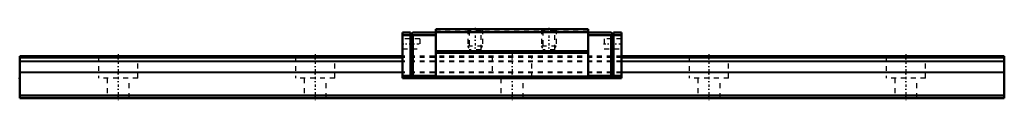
# Model space of a CAD drawing. Header units: millimetres. Extents: x -20 to 180, y 0 to 14.
import ezdxf

# ---------------------------------------------------------------- set-up
doc = ezdxf.new("R2010")
doc.units = ezdxf.units.MM
doc.linetypes.add('Center', pattern=[1.5, 0.45, -0.5, 0.05, -0.5])
doc.linetypes.add('Dashed', pattern=[2, 1, -1])
for name, color, linetype, lineweight in [('2d ConnectionPoints', 7, 'Continuous', 50), ('AM_0', 7, 'Continuous', 50), ('AM_4', 3, 'Continuous', 25), ('AM_5', 3, 'Continuous', 25), ('AM_7', 7, 'Center', 25), ('AM_9', 6, 'Dashed', 25)]:
    doc.layers.add(name, color=color, linetype=linetype, lineweight=lineweight)

# ---------------------------------------------------------------- blocks, each defined once
blk = doc.blocks.new('1_RSX12M1WUU1_Slider_0_in_RSX12M1WUUE200LMG200W77750001_0')
at = {"layer": 'AM_0'}
for p, q in [((64.55, 14), (64.55, 4)), ((95.45, 14), (64.55, 14)), ((95.45, 14), (95.45, 4)), ((57.75, 13.3), (57.75, 4)), ((57.75, 13.3), (59.35, 13.3)), ((57.75, 12.8), (59.35, 12.8)), ((59.35, 12.8), (59.85, 13.3)), ((59.35, 4), (59.35, 13.3)), ((59.6, 13.05), (59.85, 12.8)), ((59.85, 13.3), (64.55, 13.3)), ((59.85, 12.8), (59.85, 4.5)), ((59.85, 12.8), (64.55, 12.8)), ((95.45, 13.4), (64.55, 13.4)), ((100.15, 13.3), (95.45, 13.3)), ((100.15, 12.8), (95.45, 12.8)), ((100.15, 13.3), (100.65, 12.8)), ((100.4, 13.05), (100.15, 12.8)), ((100.15, 12.8), (100.15, 4.5)), ((102.25, 13.3), (100.65, 13.3)), ((100.65, 4), (100.65, 13.3)), ((102.25, 12.8), (100.65, 12.8)), ((102.25, 13.3), (102.25, 4)), ((95.45, 9.5), (64.55, 9.5)), ((95.45, 9.2), (64.55, 9.2)), ((57.75, 4.5), (59.35, 4.5)), ((102.25, 4), (57.75, 4)), ((59.85, 4.5), (59.35, 4)), ((59.85, 4.5), (64.55, 4.5)), ((95.45, 4.4), (64.55, 4.4)), ((100.15, 4.5), (95.45, 4.5)), ((100.15, 4.5), (100.65, 4)), ((102.25, 4.5), (100.65, 4.5))]:
    blk.add_line(p, q, dxfattribs=at)
at = {"layer": 'AM_5', "linetype": 'Dashed'}
for p, q in [((74, 14), (74, 10.5)), ((71, 14), (71, 10.5)), ((86, 14), (86, 10.5)), ((89, 14), (89, 10.5)), ((74, 10.5), (71, 10.5)), ((71.27, 10.15), (71, 10.5)), ((73.73, 10.15), (74, 10.5)), ((89, 10.5), (86, 10.5)), ((86.27, 10.15), (86, 10.5)), ((88.73, 10.15), (89, 10.5))]:
    blk.add_line(p, q, dxfattribs=at)
at = {"layer": 'AM_7'}
for p, q in [((72.5, 14.25), (72.5, 8.84)), ((87.5, 14.25), (87.5, 8.84)), ((57.58, 11), (61.42, 11)), ((98.58, 11), (102.42, 11))]:
    blk.add_line(p, q, dxfattribs=at)
at = {"layer": 'AM_9'}
for p, q in [((71, 14), (71.27, 13.73)), ((73.73, 13.73), (74, 14)), ((86, 14), (86.27, 13.73)), ((88.73, 13.73), (89, 14)), ((61.25, 12), (57.75, 12)), ((61.25, 12), (61.25, 10)), ((95.45, 13.5), (64.55, 13.5)), ((71.27, 13.73), (71.27, 9.8)), ((73.73, 13.73), (71.27, 13.73)), ((73.73, 9.8), (73.73, 13.73)), ((86.27, 13.73), (86.27, 9.8)), ((88.73, 13.73), (86.27, 13.73)), ((88.73, 9.8), (88.73, 13.73)), ((102.25, 12), (98.75, 12)), ((98.75, 12), (98.75, 10)), ((57.75, 10), (61.25, 10)), ((98.75, 10), (102.25, 10)), ((102.25, 8.5), (57.75, 8.5)), ((102.25, 8.2), (57.75, 8.2)), ((71.27, 9.8), (72.5, 9.09)), ((73.73, 9.8), (71.27, 9.8)), ((72.5, 9.09), (73.73, 9.8)), ((86.27, 9.8), (87.5, 9.09)), ((88.73, 9.8), (86.27, 9.8)), ((87.5, 9.09), (88.73, 9.8)), ((102.25, 7.51), (57.75, 7.51)), ((102.25, 7.38), (57.75, 7.38)), ((102.25, 5.22), (57.75, 5.22)), ((102.25, 5.09), (57.75, 5.09))]:
    blk.add_line(p, q, dxfattribs=at)
blk = doc.blocks.new('2_RSX12M1W20020_Track_0_in_RSX12M1WUUE200LMG200W77750001_0')
at = {"layer": 'AM_0'}
for p, q in [((-20, 8.5), (-20, 0)), ((57.75, 8.5), (-20, 8.5)), ((57.75, 8.2), (-20, 8.2)), ((180, 8.5), (102.25, 8.5)), ((180, 8.2), (102.25, 8.2)), ((180, 8.5), (180, 0)), ((180, 0.5), (-20, 0.5)), ((180, 0), (-20, 0))]:
    blk.add_line(p, q, dxfattribs=at)
at = {"layer": 'AM_4'}
for p, q in [((57.75, 7.51), (-20, 7.51)), ((57.75, 7.38), (-20, 7.38)), ((180, 7.51), (102.25, 7.51)), ((180, 7.38), (102.25, 7.38)), ((57.75, 5.22), (-20, 5.22)), ((57.75, 5.09), (-20, 5.09)), ((180, 5.22), (102.25, 5.22)), ((180, 5.09), (102.25, 5.09))]:
    blk.add_line(p, q, dxfattribs=at)
at = {"layer": 'AM_7'}
for p, q in [((0, 8.93), (0, -0.42)), ((40, 8.93), (40, -0.42)), ((80, 8.93), (80, -0.42)), ((120, 8.93), (120, -0.42)), ((160, 8.93), (160, -0.42))]:
    blk.add_line(p, q, dxfattribs=at)
at = {"layer": 'AM_9'}
for p, q in [((-4, 8.5), (-4, 4)), ((4, 4), (4, 8.5)), ((36, 8.5), (36, 4)), ((44, 4), (44, 8.5)), ((102.25, 8.5), (57.75, 8.5)), ((102.25, 8.2), (57.75, 8.2)), ((76, 8.5), (76, 4)), ((84, 4), (84, 8.5)), ((116, 8.5), (116, 4)), ((124, 4), (124, 8.5)), ((156, 8.5), (156, 4)), ((164, 4), (164, 8.5)), ((102.25, 7.51), (57.75, 7.51)), ((102.25, 7.38), (57.75, 7.38)), ((4, 4), (-4, 4)), ((-2.25, 4), (-2.25, 0)), ((2.25, 0), (2.25, 4)), ((44, 4), (36, 4)), ((37.75, 4), (37.75, 0)), ((42.25, 0), (42.25, 4)), ((102.25, 5.22), (57.75, 5.22)), ((102.25, 5.09), (57.75, 5.09)), ((77.75, 4), (77.75, 0)), ((82.25, 0), (82.25, 4)), ((124, 4), (116, 4)), ((117.75, 4), (117.75, 0)), ((122.25, 0), (122.25, 4)), ((164, 4), (156, 4)), ((157.75, 4), (157.75, 0)), ((162.25, 0), (162.25, 4))]:
    blk.add_line(p, q, dxfattribs=at)

msp = doc.modelspace()

# ---------------------------------------------------------------- linework, layer by layer
at = {"layer": '2d ConnectionPoints'}
for p in [(-20, 4), (0, 0), (0, 0)]:
    msp.add_point(p, dxfattribs=at)

# ---------------------------------------------------------------- block references
for name in ['1_RSX12M1WUU1_Slider_0_in_RSX12M1WUUE200LMG200W77750001_0', '2_RSX12M1W20020_Track_0_in_RSX12M1WUUE200LMG200W77750001_0']:
    msp.add_blockref(name, (0, 0))

doc.saveas('drawing.dxf')
